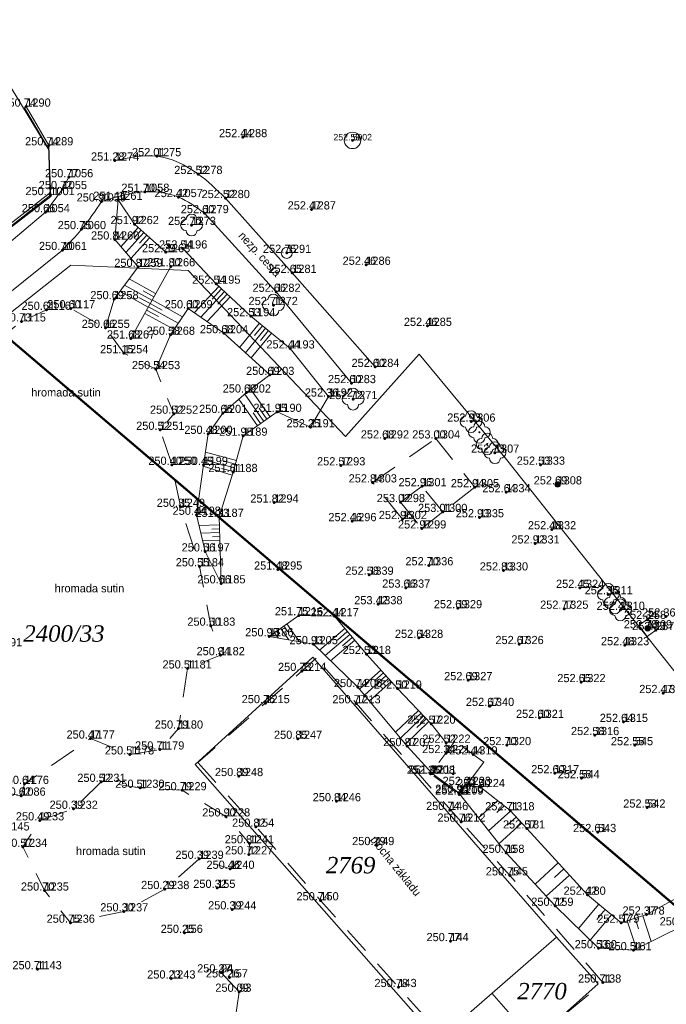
# Model space of a CAD drawing. Header units: metres. Extents: x -610187 to -609588, y -1142834 to -1142325.
# Tile 6 of 10: x -610045 to -609985, y -1142661 to -1142571. Entities that reach past the tile are written whole.
import ezdxf
from ezdxf.enums import TextEntityAlignment as Align

# ---------------------------------------------------------------- set-up
doc = ezdxf.new("R2010")
doc.units = ezdxf.units.M
doc.header["$MEASUREMENT"] = 0
doc.linetypes.add('DGN Style 2', pattern=[4.11183, 2.467098, -1.644732])
doc.layers.add('0_KATASTRÁLNÍ MAPA - PŘEKRESLENÁ_Pero_č.__22', color=7, linetype='Continuous', lineweight=40, true_color=0x730099)
doc.layers.add('0_KATASTRÁLNÍ MAPA - PŘEKRESLENÁ_Pero_č.__32', color=7, linetype='Continuous', lineweight=13, true_color=0x00a8e8)
for name, color, linetype, lineweight in [('0_NÁVRH_tenká_Pero_č.__12', 12, 'Continuous', 15), ('Vrstva 10', 7, 'Continuous', 0), ('Vrstva 11', 7, 'Continuous', 0), ('Vrstva 12', 7, 'Continuous', 0), ('Vrstva 13', 7, 'Continuous', 0), ('Vrstva 14', 7, 'Continuous', 0), ('Vrstva 15', 7, 'Continuous', 0), ('Vrstva 21', 7, 'Continuous', 0), ('Vrstva 22', 7, 'Continuous', 0), ('Vrstva 23', 7, 'Continuous', 0), ('Vrstva 25', 7, 'Continuous', 0), ('Vrstva 27', 7, 'Continuous', 0), ('Vrstva 39', 7, 'Continuous', 0), ('Vrstva 40', 7, 'Continuous', 0), ('Vrstva 41', 7, 'Continuous', 0), ('Vrstva 5', 7, 'Continuous', 0), ('Vrstva 7', 7, 'Continuous', 0), ('Vrstva 8', 7, 'Continuous', 0)]:
    doc.layers.add(name, color=color, linetype=linetype, lineweight=lineweight)
doc.styles.add('GENERATED_STYLE_2', font='ANTQUAI.TTF')
doc.styles.add('Style-CS_WORKING', font='CS_WORKING.shx')
doc.styles.add('Style-WORKING', font='WORKING.shx')
doc.styles.add('Styledgn003', font='dgn003.shx')
doc.linetypes.add('2.163 PLZ VP', pattern='A,2.5,[1,dgnlstyle-situace.shx,S=0.005556,R=0,X=0,Y=0],2.5', length=5)

# ---------------------------------------------------------------- blocks, each defined once
blk = doc.blocks.new('4.021')
at = {"layer": 'Vrstva 39', "color": 32, "linetype": 'Continuous', "lineweight": 0}
for radius in [0.09, 0.0398]:
    blk.add_circle((0, 0), radius, dxfattribs=at)
blk = doc.blocks.new('3.13A')
at = {"layer": 'Vrstva 22', "color": 2, "linetype": 'Continuous', "lineweight": 0}
blk.add_circle((0, 0), 0.05, dxfattribs=at)
at = {"layer": 'Vrstva 22', "color": 2, "linetype": 'Continuous', "lineweight": 0, "extrusion": (0, 0, -1)}
for centre, start, end in [((0, 0.5), 0, 180), ((0.5, 0), 270, 90), ((-0.5, 0), 90, 270), ((0, -0.5), 180, 0)]:
    blk.add_arc(centre, 0.5, start, end, dxfattribs=at)
blk = doc.blocks.new('6.20')
at = {"layer": 'Vrstva 27', "color": 172, "linetype": 'Continuous', "lineweight": 0}
blk.add_circle((0, 0), 0.5, dxfattribs=at)
blk = doc.blocks.new('3.13B')
at = {"layer": 'Vrstva 22', "color": 6, "linetype": 'Continuous', "lineweight": 0}
blk.add_circle((0, 0), 0.05, dxfattribs=at)
at = {"layer": 'Vrstva 22', "color": 6, "linetype": 'Continuous', "lineweight": 0, "extrusion": (0, 0, -1)}
for centre, start, end in [((0, 0.5), 0, 180), ((0.5, 0), 270, 90), ((-0.5, 0), 90, 270), ((0, -0.5), 180, 0)]:
    blk.add_arc(centre, 0.5, start, end, dxfattribs=at)
blk = doc.blocks.new('6.01C')
at = {"layer": 'Vrstva 25', "color": 212, "linetype": 'Continuous', "lineweight": 0}
for radius in [0.25, 0.2, 0.15, 0.1, 0.05]:
    blk.add_circle((0, 0), radius, dxfattribs=at)
blk = doc.blocks.new('1.013')
at = {"layer": 'Vrstva 21', "linetype": 'Continuous'}
h = blk.add_hatch(color=7, dxfattribs=at)
edge = h.paths.add_edge_path()
edge.add_arc((0, 0), 0.1, 0, 360)
at = {"layer": 'Vrstva 21', "color": 7, "linetype": 'Continuous', "lineweight": 0}
for radius in [0.75, 0.1]:
    blk.add_circle((0, 0), radius, dxfattribs=at)

msp = doc.modelspace()

# ---------------------------------------------------------------- linework, layer by layer
at = {"layer": '0_KATASTRÁLNÍ MAPA - PŘEKRESLENÁ_Pero_č.__32', "linetype": 'Continuous', "flags": 128}
for points in [[(-610066.393, -1142571.018), (-610098.498, -1142591.445), (-610090.495, -1142596.213), (-610071.847, -1142607.129), (-610067.549, -1142607.129), (-610041.741, -1142587.189), (-610041.919, -1142582.93), (-610049.173, -1142571.018)], [(-610105.742, -1142622.961), (-610100.594, -1142619.243), (-610098.729, -1142617.904), (-610087.911, -1142609.915), (-610084.911, -1142607.731), (-610069.134, -1142616.541), (-610039.904, -1142593.457), (-610029.164, -1142593.947), (-610014.796, -1142609.132), (-610008.058, -1142601.597), (-610000.065, -1142611.228), (-609969.126, -1142650.248), (-609971.363, -1142652.353), (-609967.923, -1142657.116), (-609968.506, -1142681.404), (-609968.379, -1142685.538), (-609968.796, -1142694.359), (-609970.012, -1142704.805), (-609978.402, -1142712.971), (-610003.933, -1142738.047), (-610007.406, -1142741.513)], [(-609995.509, -1142654.902), (-609991.694, -1142659.185), (-609997.581, -1142664.427), (-610001.405, -1142660.033)]]:
    msp.add_lwpolyline(points, dxfattribs=at)
msp.add_lwpolyline([(-610028.525, -1142639.126), (-610017.776, -1142629.319), (-609995.509, -1142654.902), (-610006.319, -1142664.311)], close=True, dxfattribs=at)
at = {"layer": '0_NÁVRH_tenká_Pero_č.__12', "linetype": 'Continuous', "flags": 128}
for points in [[(-610045.633, -1142600.049), (-609972.906, -1142661.945), (-609972.713, -1142661.717), (-609965.097, -1142668.199), (-610008.197, -1142718.841), (-610088.538, -1142650.462)], [(-610045.621, -1142600.19), (-609965.661, -1142668.244), (-610008.437, -1142718.505), (-610088.397, -1142650.451)]]:
    msp.add_lwpolyline(points, close=True, dxfattribs=at)
at = {"layer": 'Vrstva 10', "color": 254, "linetype": 'Continuous', "lineweight": 0, "flags": 128}
for points in [[(-609987.15, -1142625.81), (-609987.956, -1142626.402)], [(-609987.956, -1142626.402), (-609987.206, -1142627.422)], [(-609987.15, -1142625.81), (-609986.4, -1142626.83)], [(-609986.4, -1142626.83), (-609987.206, -1142627.422)]]:
    msp.add_lwpolyline(points, dxfattribs=at)
at = {"layer": 'Vrstva 11', "color": 254, "linetype": 'Continuous', "lineweight": 0}
for p, q in [((-610025.77, -1142587.33), (-610019.66, -1142594.17)), ((-610051.43, -1142596.38), (-610042.23, -1142588.62)), ((-610021.13, -1142595.9), (-610027.7, -1142588.71)), ((-610019.66, -1142594.17), (-610012.09, -1142602.77)), ((-610014.24, -1142604.25), (-610021.13, -1142595.9))]:
    msp.add_line(p, q, dxfattribs=at)
at = {"layer": 'Vrstva 11', "color": 254, "linetype": 'Continuous', "lineweight": 0, "flags": 128}
for points in [[(-610042.23, -1142588.62), (-610040.66, -1142586.51), (-610040.09, -1142585.43)], [(-610049.54, -1142599.19), (-610040.67, -1142592.08)]]:
    msp.add_lwpolyline(points, dxfattribs=at)
at = {"layer": 'Vrstva 11', "color": 254, "linetype": 'Continuous', "lineweight": 0}
for points, knots in [([(-610035.88, -1142583.9), (-610034.59, -1142583.623), (-610031.927, -1142583.052), (-610028.337, -1142584.842), (-610026.564, -1142586.561), (-610025.77, -1142587.33)], [0, 0, 0, 0, 0.341715, 0.705249, 1, 1, 1, 1]), ([(-610037.1, -1142587.64), (-610035.796, -1142587.235), (-610033.499, -1142586.522), (-610030.055, -1142586.974), (-610028.457, -1142588.152), (-610027.7, -1142588.71)], [0, 0, 0, 0, 0.408571, 0.719786, 1, 1, 1, 1]), ([(-610040.67, -1142592.08), (-610040.069, -1142591.458), (-610038.744, -1142590.087), (-610037.681, -1142588.504), (-610037.1, -1142587.64)], [0, 0, 0, 0, 0.453905, 1, 1, 1, 1])]:
    msp.add_open_spline(points, degree=3, knots=knots, dxfattribs=at)
at = {"layer": 'Vrstva 11', "color": 2, "linetype": 'Continuous', "lineweight": 53}
for p in [(-610043.98, -1142578.97), (-610024.18, -1142581.76), (-610041.91, -1142582.51), (-610035.88, -1142583.9), (-610032.04, -1142583.5), (-610040.09, -1142585.43), (-610028.27, -1142585.13), (-610040.66, -1142586.51), (-610033.13, -1142586.76), (-610041.78, -1142587.06), (-610037.1, -1142587.64), (-610035.58, -1142587.49), (-610030.07, -1142587.24), (-610025.77, -1142587.33), (-610017.9, -1142588.37), (-610042.23, -1142588.62), (-610027.7, -1142588.71), (-610038.92, -1142590.17), (-610034.09, -1142589.71), (-610028.87, -1142589.79), (-610035.88, -1142591.12), (-610040.67, -1142592.08), (-610029.66, -1142591.94), (-610031.22, -1142592.28), (-610020.16, -1142592.34), (-610033.75, -1142593.62), (-610030.77, -1142593.57), (-610012.89, -1142593.43), (-610019.66, -1142594.17), (-610026.63, -1142595.16), (-610035.94, -1142596.57), (-610021.13, -1142595.9), (-610042.14, -1142597.55), (-610039.91, -1142597.41), (-610029.17, -1142597.41), (-610021.38, -1142597.11), (-610023.44, -1142598.13), (-610044.42, -1142598.61), (-610036.75, -1142599.2), (-610007.29, -1142599.02), (-610034.43, -1142600.17), (-610030.79, -1142599.83), (-610025.92, -1142599.69), (-610019.84, -1142601.08), (-610035.05, -1142601.52), (-610032.14, -1142602.97), (-610012.09, -1142602.77), (-610021.7, -1142603.5), (-610014.24, -1142604.25), (-610023.84, -1142605.11), (-610016.35, -1142605.48), (-610014.1, -1142605.71), (-610030.49, -1142607.05), (-610026.01, -1142606.98), (-610021.03, -1142606.88), (-610018, -1142608.29), (-610003.31, -1142607.77), (-610031.75, -1142608.52), (-610027.35, -1142608.89), (-610024.16, -1142609.06), (-610011.21, -1142609.31), (-610006.54, -1142609.31), (-610001.13, -1142610.61), (-610030.67, -1142611.72), (-610027.78, -1142611.73), (-610015.21, -1142611.77), (-609996.95, -1142611.71), (-610025.06, -1142612.38), (-610012.32, -1142613.33), (-610007.78, -1142613.68), (-610002.98, -1142613.77), (-609995.4, -1142613.51), (-610000.1, -1142614.23), (-610029.87, -1142615.56), (-610021.31, -1142615.17), (-610009.75, -1142615.13), (-610028.42, -1142616.29), (-610026.33, -1142616.48), (-610005.88, -1142616.03), (-610014.19, -1142616.87), (-610009.58, -1142616.68), (-610002.53, -1142616.52), (-610007.81, -1142617.54), (-609995.93, -1142617.62), (-609997.44, -1142618.91), (-610027.61, -1142619.64), (-610028.13, -1142621), (-610007.16, -1142620.91), (-610020.97, -1142621.3), (-610012.62, -1142621.77), (-610000.33, -1142621.38), (-610026.17, -1142622.56), (-610009.27, -1142622.95), (-609993.36, -1142622.97), (-609990.76, -1142623.56), (-610011.81, -1142624.47), (-610019.07, -1142625.48), (-610004.53, -1142624.83), (-609994.81, -1142624.88), (-609989.65, -1142624.98), (-610015.81, -1142625.57), (-609987.15, -1142625.81), (-609985.51, -1142625.59), (-610027.1, -1142626.43), (-609987.16, -1142626.67), (-609986.4, -1142626.83), (-610021.78, -1142627.4), (-610017.72, -1142628.12), (-610008.09, -1142627.54), (-609998.9, -1142628.11), (-610012.87, -1142629.02), (-609989.25, -1142628.21), (-610026.23, -1142629.13), (-610029.25, -1142630.34), (-610018.78, -1142630.57), (-610003.59, -1142631.41), (-609993.24, -1142631.59), (-610013.67, -1142632.04), (-610010.04, -1142632.18), (-609985.75, -1142632.59), (-610022.12, -1142633.51), (-610013.81, -1142633.53), (-610001.6, -1142633.77), (-610006.96, -1142635.39), (-609997.05, -1142634.86), (-609989.36, -1142635.23), (-610030.05, -1142635.84), (-610038.12, -1142636.75), (-610019.15, -1142636.77), (-610005.59, -1142637.13), (-609991.99, -1142636.43), (-610031.76, -1142637.75), (-610009.16, -1142637.44), (-610005.6, -1142638.08), (-610000.05, -1142637.35), (-609988.34, -1142637.36), (-610034.52, -1142638.2), (-610003.12, -1142638.2), (-610037.13, -1142640.71), (-610024.55, -1142640.18), (-610007.01, -1142639.97), (-610006.88, -1142639.95), (-609995.66, -1142639.92), (-609993.22, -1142640.38), (-610044.14, -1142640.9), (-610033.57, -1142641.25), (-610029.72, -1142641.48), (-610003.73, -1142640.99), (-610002.44, -1142641.19), (-610044.44, -1142641.97), (-610015.61, -1142642.48), (-610004.43, -1142641.72), (-610004.4, -1142641.87), (-610039.67, -1142643.17), (-610005.24, -1142643.28), (-609999.74, -1142643.31), (-609987.21, -1142643.06), (-610042.75, -1142644.23), (-610025.74, -1142643.87), (-610004.22, -1142644.35), (-610022.98, -1142644.81), (-609998.21, -1142644.97), (-609991.71, -1142645.3), (-610044.29, -1142646.65), (-610023.56, -1142646.33), (-610012, -1142646.49), (-610028.16, -1142647.75), (-610023.63, -1142647.34), (-610000.1, -1142647.2), (-610025.34, -1142648.66), (-609999.78, -1142649.26), (-610042.32, -1142650.65), (-610031.3, -1142650.51), (-610026.53, -1142650.4), (-610017.09, -1142651.54), (-609992.67, -1142651.03), (-610025.17, -1142652.37), (-609995.62, -1142652.04), (-610035.06, -1142652.55), (-609987.28, -1142652.84), (-610039.94, -1142653.59), (-609989.59, -1142653.59), (-610029.51, -1142654.52), (-610005.2, -1142655.27), (-609991.65, -1142655.92), (-609988.47, -1142656.1), (-610042.97, -1142657.84), (-610030.74, -1142658.69), (-610026.17, -1142658.13), (-610025.39, -1142658.59), (-610009.96, -1142659.47), (-609991.25, -1142659.06), (-610024.51, -1142659.9)]:
    msp.add_point(p, dxfattribs=at)
at = {"layer": 'Vrstva 14', "color": 6, "linetype": 'Continuous', "lineweight": 0}
msp.add_line((-610030.77, -1142593.57), (-610034.43, -1142600.17), dxfattribs=at)
at = {"layer": 'Vrstva 14', "color": 30, "linetype": 'Continuous', "lineweight": 0, "flags": 128}
for points in [[(-610036.75, -1142599.2), (-610035.94, -1142596.57), (-610033.75, -1142593.62), (-610035.88, -1142591.12), (-610035.58, -1142587.49)], [(-610026.17, -1142622.56), (-610027.61, -1142619.64), (-610028.42, -1142616.29), (-610027.78, -1142611.73), (-610027.35, -1142608.89), (-610026.01, -1142606.98), (-610023.84, -1142605.11), (-610021.7, -1142603.5), (-610025.92, -1142599.69), (-610029.17, -1142597.41), (-610030.79, -1142599.83), (-610032.14, -1142602.97)], [(-610021.78, -1142627.4), (-610017.72, -1142628.12), (-610013.67, -1142632.04), (-610009.16, -1142637.44), (-610006.88, -1142639.95)], [(-609969.23, -1142652.79), (-609971.54, -1142650.2), (-609974.8, -1142648.5), (-609978.03, -1142648.41), (-609980.38, -1142651.25), (-609983.88, -1142653.83), (-609988.47, -1142656.1), (-609991.65, -1142655.92), (-609995.62, -1142652.04), (-610000.1, -1142647.2), (-610004.38, -1142641.8)], [(-610026.17, -1142658.13), (-610024.51, -1142659.9), (-610024.93, -1142662.82), (-610025.43, -1142663.83), (-610024.14, -1142668.73), (-610019.09, -1142673.05), (-610015.96, -1142676.43), (-610015.85, -1142684.56), (-610014.9, -1142690.31)]]:
    msp.add_lwpolyline(points, dxfattribs=at)
at = {"layer": 'Vrstva 14', "color": 6, "linetype": 'Continuous', "lineweight": 0, "flags": 128}
for points in [[(-610026.17, -1142622.56), (-610026.33, -1142616.48), (-610025.06, -1142612.38), (-610024.16, -1142609.06), (-610021.03, -1142606.88), (-610018, -1142608.29), (-610016.35, -1142605.48), (-610019.84, -1142601.08), (-610023.44, -1142598.13), (-610026.63, -1142595.16), (-610029.66, -1142591.94), (-610031.22, -1142592.28), (-610034.09, -1142589.71), (-610035.58, -1142587.49)], [(-610021.78, -1142627.4), (-610019.07, -1142625.48), (-610015.81, -1142625.57), (-610012.87, -1142629.02), (-610010.04, -1142632.18), (-610006.96, -1142635.39), (-610005.59, -1142637.13), (-610005.6, -1142638.08)], [(-610003.73, -1142640.99), (-610002.44, -1142641.19), (-609999.74, -1142643.31)], [(-609968.06, -1142650.85), (-609971.02, -1142647.49), (-609974.49, -1142645.44), (-609977.12, -1142645.82), (-609980.07, -1142648.3), (-609982.9, -1142650.47), (-609987.28, -1142652.84), (-609989.59, -1142653.59), (-609992.67, -1142651.03), (-609998.21, -1142644.97), (-609999.74, -1142643.31)]]:
    msp.add_lwpolyline(points, dxfattribs=at)
at = {"layer": 'Vrstva 15', "color": 4, "linetype": 'Continuous', "lineweight": 0}
for p, q in [((-610033.75, -1142590.015), (-610035.324, -1142591.773)), ((-610033.489, -1142590.248), (-610034.131, -1142590.965)), ((-610033.228, -1142590.482), (-610034.866, -1142592.31)), ((-610032.707, -1142590.949), (-610034.408, -1142592.848)), ((-610032.968, -1142590.715), (-610033.635, -1142591.461)), ((-610032.153, -1142596.063), (-610034.569, -1142594.723)), ((-610032.492, -1142596.675), (-610034.99, -1142595.29)), ((-610026.372, -1142595.4), (-610028.61, -1142597.803)), ((-610026.116, -1142595.638), (-610026.998, -1142596.585)), ((-610032.832, -1142597.288), (-610035.411, -1142595.857)), ((-610032.662, -1142596.982), (-610033.677, -1142596.418)), ((-610032.322, -1142596.369), (-610033.305, -1142595.824)), ((-610032.477, -1142596.647), (-610029.693, -1142598.191)), ((-610025.86, -1142595.877), (-610028.031, -1142598.209)), ((-610025.348, -1142596.354), (-610027.453, -1142598.615)), ((-610025.604, -1142596.115), (-610026.459, -1142597.034)), ((-610032.986, -1142597.566), (-610031.903, -1142598.166)), ((-610032.816, -1142597.26), (-610030.084, -1142598.775)), ((-610032.646, -1142596.954), (-610031.543, -1142597.565)), ((-610033.156, -1142597.872), (-610030.474, -1142599.359)), ((-610022.649, -1142598.778), (-610024.47, -1142601)), ((-610022.108, -1142599.222), (-610023.949, -1142601.469)), ((-610022.378, -1142599), (-610023.111, -1142599.894)), ((-610021.566, -1142599.665), (-610023.429, -1142601.939)), ((-610021.837, -1142599.444), (-610022.578, -1142600.348)), ((-610022.267, -1142607.742), (-610024.002, -1142605.25)), ((-610021.693, -1142607.341), (-610023.451, -1142604.817)), ((-610022.841, -1142608.142), (-610024.535, -1142605.709)), ((-610021.98, -1142607.542), (-610022.68, -1142606.536)), ((-610022.554, -1142607.942), (-610023.24, -1142606.957)), ((-610024.773, -1142611.321), (-610027.602, -1142610.554)), ((-610025.149, -1142612.669), (-610027.797, -1142611.849)), ((-610024.956, -1142611.996), (-610027.707, -1142611.25)), ((-610024.864, -1142611.658), (-610025.98, -1142611.356)), ((-610025.048, -1142612.334), (-610026.133, -1142612.04)), ((-610026.311, -1142617.22), (-610028.183, -1142617.269)), ((-610026.292, -1142617.92), (-610028.015, -1142617.965)), ((-610026.301, -1142617.57), (-610027.02, -1142617.589)), ((-610026.283, -1142618.269), (-610026.942, -1142618.287)), ((-610026.274, -1142618.619), (-610027.847, -1142618.661)), ((-610020.158, -1142626.251), (-610018.994, -1142627.894)), ((-610021.3, -1142627.06), (-610020.956, -1142627.546)), ((-610021.015, -1142626.858), (-610020.795, -1142627.168)), ((-610020.729, -1142626.655), (-610019.975, -1142627.72)), ((-610020.443, -1142626.453), (-610020.06, -1142626.995)), ((-610014.852, -1142626.695), (-610017.16, -1142628.662)), ((-610014.398, -1142627.227), (-610016.655, -1142629.151)), ((-610014.625, -1142626.961), (-610015.538, -1142627.739)), ((-610013.944, -1142627.76), (-610016.15, -1142629.64)), ((-610014.171, -1142627.494), (-610015.063, -1142628.254)), ((-610011.556, -1142630.487), (-610013.507, -1142632.235)), ((-610011.322, -1142630.748), (-610012.107, -1142631.45)), ((-610011.089, -1142631.009), (-610013.058, -1142632.772)), ((-610010.622, -1142631.53), (-610012.609, -1142633.31)), ((-610010.855, -1142631.27), (-610011.647, -1142631.978)), ((-610008.129, -1142634.171), (-610010.217, -1142636.174)), ((-610007.887, -1142634.424), (-610008.729, -1142635.232)), ((-610007.645, -1142634.676), (-610009.767, -1142636.713)), ((-610007.16, -1142635.182), (-610009.317, -1142637.252)), ((-610007.402, -1142634.929), (-610008.258, -1142635.75)), ((-610000.876, -1142642.418), (-610002.635, -1142644.002)), ((-609999.687, -1142643.367), (-610001.701, -1142645.18)), ((-610000.277, -1142642.888), (-610000.969, -1142643.512)), ((-609999.167, -1142643.907), (-609999.994, -1142644.652)), ((-609998.665, -1142644.465), (-610000.768, -1142646.357)), ((-609995.332, -1142648.119), (-609997.454, -1142650.059)), ((-609994.825, -1142648.672), (-609995.673, -1142649.447)), ((-609994.319, -1142649.226), (-609996.435, -1142651.16)), ((-609991.635, -1142651.891), (-609993.489, -1142654.122)), ((-609991.058, -1142652.37), (-609991.815, -1142653.281)), ((-609990.481, -1142652.849), (-609992.413, -1142655.174)), ((-609989.024, -1142653.406), (-609988.193, -1142655.963)), ((-609988.31, -1142653.175), (-609987.992, -1142654.156)), ((-609987.597, -1142652.943), (-609986.835, -1142655.291))]:
    msp.add_line(p, q, dxfattribs=at)
at = {"layer": 'Vrstva 23', "color": 132, "linetype": 'DGN Style 2', "lineweight": 0, "flags": 128}
for points in [[(-610050.95, -1142600.34), (-610047.07, -1142600.7), (-610044.42, -1142598.61), (-610042.14, -1142597.55), (-610039.91, -1142597.41), (-610036.75, -1142599.2), (-610035.05, -1142601.52), (-610032.14, -1142602.97), (-610030.49, -1142607.05), (-610031.75, -1142608.52), (-610030.67, -1142611.72), (-610029.87, -1142615.56), (-610028.13, -1142621)], [(-610044.44, -1142641.97), (-610048.47, -1142641.17), (-610049.35, -1142636.36), (-610049.5, -1142635.6), (-610048.38, -1142633.47), (-610046.95, -1142631.44), (-610046.59, -1142628.31), (-610047.91, -1142624.67), (-610048.47, -1142623.88), (-610050.42, -1142621.17), (-610053.92, -1142621.71), (-610056.71, -1142620.57), (-610054.95, -1142618.12), (-610054.4, -1142614.5), (-610057.38, -1142611.99), (-610063.97, -1142614.26), (-610068.35, -1142616.63), (-610073.19, -1142617.76), (-610077.96, -1142615.05), (-610082.69, -1142610.73), (-610087.4, -1142607.82), (-610092.49, -1142605.87), (-610096.05, -1142606.08), (-610103.26, -1142609.81), (-610104.39, -1142608.01), (-610103.29, -1142606.32), (-610097.16, -1142602.96), (-610092.94, -1142602.77), (-610091.71, -1142602.55)], [(-610044.44, -1142641.97), (-610044.14, -1142640.9), (-610038.12, -1142636.75), (-610034.52, -1142638.2), (-610031.76, -1142637.75), (-610030.05, -1142635.84), (-610029.25, -1142630.34), (-610026.23, -1142629.13), (-610027.1, -1142626.43), (-610028.13, -1142621)]]:
    msp.add_lwpolyline(points, dxfattribs=at)
msp.add_lwpolyline([(-610023.63, -1142647.34), (-610023.56, -1142646.33), (-610025.74, -1142643.87), (-610029.72, -1142641.48), (-610033.57, -1142641.25), (-610037.13, -1142640.71), (-610039.67, -1142643.17), (-610042.75, -1142644.23), (-610044.29, -1142646.65), (-610042.32, -1142650.65), (-610039.94, -1142653.59), (-610035.06, -1142652.55), (-610031.3, -1142650.51), (-610028.16, -1142647.75), (-610025.34, -1142648.66), (-610023.63, -1142647.34)], close=True, dxfattribs=at)
at = {"layer": 'Vrstva 5', "color": 7, "linetype": 'DGN Style 2', "lineweight": 13}
for p, q in [((-610012.32, -1142613.33), (-610006.54, -1142609.31)), ((-610006.54, -1142609.31), (-610002.98, -1142613.77)), ((-610009.58, -1142616.68), (-610012.32, -1142613.33)), ((-610007.78, -1142613.68), (-610009.75, -1142615.13)), ((-610005.88, -1142616.03), (-610007.78, -1142613.68)), ((-610002.98, -1142613.77), (-610005.88, -1142616.03)), ((-610009.75, -1142615.13), (-610007.81, -1142617.54)), ((-610008.926, -1142616.154), (-610009.58, -1142616.68)), ((-610007.81, -1142617.54), (-610005.88, -1142616.03))]:
    msp.add_line(p, q, dxfattribs=at)
at = {"layer": 'Vrstva 5', "color": 32, "linetype": 'Continuous', "lineweight": 13}
for p, q in [((-610006.385, -1142639.265), (-610006.88, -1142639.95)), ((-610006.88, -1142639.95), (-610004.43, -1142641.72)), ((-610003.839, -1142640.902), (-610004.43, -1142641.72))]:
    msp.add_line(p, q, dxfattribs=at)
at = {"layer": 'Vrstva 5', "color": 7, "linetype": 'DGN Style 2', "lineweight": 13, "flags": 128}
for points in [[(-610017.462, -1142629.41), (-610028.291, -1142638.942)], [(-610004.22, -1142644.35), (-610017.462, -1142629.41)], [(-610028.291, -1142638.942), (-610022.98, -1142644.81), (-610017.09, -1142651.54), (-610009.96, -1142659.47), (-610002.1, -1142668.26), (-609996.34, -1142663.3), (-609991.25, -1142659.06), (-609999.78, -1142649.26), (-610004.22, -1142644.35)]]:
    msp.add_lwpolyline(points, dxfattribs=at)
at = {"layer": 'Vrstva 5', "color": 32, "linetype": 'DGN Style 2', "lineweight": 13, "flags": 128}
for points in [[(-610002.146, -1142638.909), (-610004.4, -1142641.87), (-610007.01, -1142639.97), (-610004.785, -1142636.988)], [(-610002.146, -1142638.909), (-610004.785, -1142636.988)]]:
    msp.add_lwpolyline(points, dxfattribs=at)
at = {"layer": 'Vrstva 5', "color": 7, "linetype": 'Continuous', "lineweight": 30}
msp.add_circle((-610001.6, -1142633.77), 0.11, dxfattribs=at)
at = {"layer": 'Vrstva 7', "color": 5, "linetype": 'Continuous', "lineweight": 0}
for p, q in [((-610044.153, -1142579.071), (-610043.98, -1142578.97)), ((-610041.91, -1142582.51), (-610043.98, -1142578.97)), ((-610041.91, -1142582.51), (-610042.083, -1142582.611)), ((-610041.78, -1142587.06), (-610041.903, -1142586.902))]:
    msp.add_line(p, q, dxfattribs=at)
at = {"layer": 'Vrstva 7', "color": 62, "linetype": '2.163 PLZ VP', "lineweight": 0}
msp.add_line((-610044.153, -1142579.071), (-610042.083, -1142582.611), dxfattribs=at)
at = {"layer": 'Vrstva 7', "color": 5, "linetype": 'Continuous', "lineweight": 0, "flags": 128}
msp.add_lwpolyline([(-610088.66, -1142597.16), (-610071.76, -1142607.01), (-610067.55, -1142607.14), (-610053.45, -1142596.16), (-610041.78, -1142587.06)], dxfattribs=at)
at = {"layer": 'Vrstva 7', "color": 62, "linetype": '2.163 PLZ VP', "lineweight": 0, "flags": 128}
msp.add_lwpolyline([(-610041.903, -1142586.902), (-610053.573, -1142596.002), (-610067.616, -1142606.938), (-610071.703, -1142606.812), (-610088.559, -1142596.987)], dxfattribs=at)
at = {"layer": 'Vrstva 8', "color": 14, "linetype": 'Continuous', "lineweight": 30}
msp.add_line((-610041.78, -1142587.06), (-610041.91, -1142582.51), dxfattribs=at)

# ---------------------------------------------------------------- block references
at = {"color": 7, "linetype": 'Continuous', "lineweight": 0}
msp.add_blockref('1.013', (-610014.15, -1142582.06), dxfattribs=at)
at = {"layer": 'Vrstva 22', "color": 2, "linetype": 'Continuous', "lineweight": 0}
for p in [(-610028.87, -1142589.79), (-610021.38, -1142597.11), (-610014.1, -1142605.71)]:
    msp.add_blockref('3.13A', p, dxfattribs=at)
at = {"layer": 'Vrstva 22', "color": 6, "linetype": 'Continuous', "lineweight": 0}
for p in [(-610003.31, -1142607.77), (-610002.553, -1142608.741), (-610001.83, -1142609.81), (-610001.13, -1142610.61), (-609990.76, -1142623.56), (-609990.14, -1142624.34), (-609989.65, -1142624.98)]:
    msp.add_blockref('3.13B', p, dxfattribs=at)
at = {"layer": 'Vrstva 25', "color": 212, "linetype": 'Continuous', "lineweight": 0}
for p in [(-609995.4, -1142613.51), (-609987.16, -1142626.67)]:
    msp.add_blockref('6.01C', p, dxfattribs=at)
at = {"layer": 'Vrstva 27', "color": 172, "linetype": 'Continuous', "lineweight": 0}
msp.add_blockref('6.20', (-610020.16, -1142592.34), dxfattribs=at)
at = {"layer": 'Vrstva 39', "color": 32, "linetype": 'Continuous', "lineweight": 0}
msp.add_blockref('4.021', (-610004.94, -1142639.98), dxfattribs=at)

# ---------------------------------------------------------------- texts
at = {"layer": '0_KATASTRÁLNÍ MAPA - PŘEKRESLENÁ_Pero_č.__22', "linetype": 'Continuous', "char_height": 1.5, "attachment_point": 1, "style": 'GENERATED_STYLE_2'}
for s, insert in [('\\A1;{\\fBook Antiqua|b0|i1|c238|p18;2400/33}', (-610044.252, -1142626.393)), ('\\A1;{\\fBook Antiqua|b0|i1|c238|p18;2769}', (-610016.589, -1142647.573)), ('\\A1;{\\fBook Antiqua|b0|i1|c238|p18;2770}', (-609999.091, -1142659.093))]:
    msp.add_mtext(s, dxfattribs=dict(at, insert=insert))
at = {"layer": 'Vrstva 12', "color": 4, "linetype": 'Continuous', "lineweight": 0, "true_color": 0x00f0f0, "style": 'Styledgn003'}
for s, p in [('250.74 ', (-610044.49, -1142578.97)), ('252.44 ', (-610024.69, -1142581.76)), ('250.74 ', (-610042.42, -1142582.51)), ('251.28 ', (-610036.39, -1142583.9)), ('252.01 ', (-610032.644, -1142583.5)), ('250.77 ', (-610040.6, -1142585.43)), ('252.52 ', (-610028.78, -1142585.13)), ('250.72 ', (-610041.17, -1142586.51)), ('250.71 ', (-610042.384, -1142587.06)), ('251.11 ', (-610036.184, -1142587.49)), ('251.70 ', (-610033.61, -1142586.76)), ('252.42 ', (-610030.58, -1142587.24)), ('252.52 ', (-610026.28, -1142587.33)), ('250.91 ', (-610037.704, -1142587.64)), ('252.47 ', (-610018.41, -1142588.37)), ('250.66 ', (-610042.723, -1142588.62)), ('252.60 ', (-610028.18, -1142588.71)), ('250.75 ', (-610039.429, -1142590.17)), ('251.92 ', (-610034.6, -1142589.71)), ('252.70 ', (-610029.35, -1142589.79)), ('250.84 ', (-610036.39, -1142591.12)), ('252.54 ', (-610030.17, -1142591.94)), ('250.70 ', (-610041.15, -1142592.08)), ('252.29 ', (-610031.73, -1142592.28)), ('252.75 ', (-610020.669, -1142592.34)), ('250.87 ', (-610034.26, -1142593.62)), ('251.80 ', (-610031.25, -1142593.57)), ('252.46 ', (-610013.383, -1142593.43)), ('252.65 ', (-610020.169, -1142594.17)), ('252.54 ', (-610027.14, -1142595.16)), ('252.66 ', (-610021.623, -1142595.9)), ('250.60 ', (-610040.39, -1142597.41)), ('250.69 ', (-610036.45, -1142596.57)), ('250.60 ', (-610029.65, -1142597.41)), ('252.71 ', (-610021.984, -1142597.11)), ('250.61 ', (-610042.744, -1142597.55)), ('252.53 ', (-610023.95, -1142598.13)), ('250.73 ', (-610044.93, -1142598.61)), ('250.66 ', (-610037.243, -1142599.2)), ('252.46 ', (-610007.783, -1142599.02)), ('250.58 ', (-610031.3, -1142599.83)), ('250.68 ', (-610026.43, -1142599.69)), ('251.68 ', (-610034.94, -1142600.17)), ('251.15 ', (-610035.559, -1142601.52)), ('252.44 ', (-610020.35, -1142601.08)), ('252.60 ', (-610012.57, -1142602.77)), ('250.54 ', (-610032.65, -1142602.97)), ('250.69 ', (-610022.21, -1142603.5)), ('252.60 ', (-610014.72, -1142604.25)), ('250.69 ', (-610024.35, -1142605.11)), ('252.36 ', (-610016.843, -1142605.48)), ('252.72 ', (-610014.61, -1142605.71)), ('250.52 ', (-610031, -1142607.05)), ('250.66 ', (-610026.503, -1142606.98)), ('251.95 ', (-610021.539, -1142606.88)), ('252.93 ', (-610003.82, -1142607.77)), ('250.52 ', (-610032.26, -1142608.52)), ('250.48 ', (-610027.86, -1142608.89)), ('251.95 ', (-610024.669, -1142609.06)), ('252.25 ', (-610018.509, -1142608.29)), ('252.68 ', (-610011.72, -1142609.31)), ('253.00 ', (-610007.02, -1142609.31)), ('252.73 ', (-610001.64, -1142610.61)), ('250.40 ', (-610031.15, -1142611.72)), ('250.45 ', (-610028.289, -1142611.73)), ('252.57 ', (-610015.72, -1142611.77)), ('252.53 ', (-609997.46, -1142611.71)), ('251.61 ', (-610025.664, -1142612.38)), ('252.84 ', (-610012.83, -1142613.33)), ('252.69 ', (-609995.91, -1142613.51)), ('252.96 ', (-610008.273, -1142613.68)), ('252.94 ', (-610003.49, -1142613.77)), ('252.64 ', (-610000.61, -1142614.23)), ('251.82 ', (-610021.82, -1142615.17)), ('253.02 ', (-610010.26, -1142615.13)), ('250.35 ', (-610030.379, -1142615.56)), ('250.44 ', (-610028.93, -1142616.29)), ('253.01 ', (-610006.484, -1142616.03)), ('251.33 ', (-610026.84, -1142616.48)), ('252.46 ', (-610014.683, -1142616.87)), ('252.96 ', (-610010.073, -1142616.68)), ('252.93 ', (-610003.04, -1142616.52)), ('252.97 ', (-610008.32, -1142617.54)), ('252.48 ', (-609996.44, -1142617.62)), ('252.92 ', (-609997.95, -1142618.91)), ('250.56 ', (-610028.103, -1142619.64)), ('250.55 ', (-610028.639, -1142621)), ('251.48 ', (-610021.48, -1142621.3)), ('252.70 ', (-610007.64, -1142620.91)), ('252.83 ', (-610000.84, -1142621.38)), ('250.66 ', (-610026.663, -1142622.56)), ('252.58 ', (-610013.13, -1142621.77)), ('253.66 ', (-610009.763, -1142622.95)), ('252.45 ', (-609993.869, -1142622.97)), ('252.36 ', (-609991.253, -1142623.56)), ('253.42 ', (-610012.32, -1142624.47)), ('252.69 ', (-610005.04, -1142624.83)), ('252.77 ', (-609995.32, -1142624.88)), ('252.43 ', (-609990.16, -1142624.98)), ('251.75 ', (-610019.579, -1142625.48)), ('252.44 ', (-610016.32, -1142625.57)), ('252.34 ', (-609987.66, -1142625.81)), ('252.36 ', (-609986.003, -1142625.59)), ('250.50 ', (-610027.58, -1142626.43)), ('252.78 ', (-609987.67, -1142626.67)), ('252.33 ', (-609986.91, -1142626.83)), ('250.95 ', (-610022.289, -1142627.4)), ('252.64 ', (-610008.6, -1142627.54)), ('250.93 ', (-610018.23, -1142628.12)), ('252.67 ', (-609999.41, -1142628.11)), ('252.48 ', (-609989.76, -1142628.21)), ('250.34 ', (-610026.74, -1142629.13)), ('252.53 ', (-610013.38, -1142629.02)), ('250.51 ', (-610029.854, -1142630.34)), ('250.73 ', (-610019.29, -1142630.57)), ('252.69 ', (-610004.1, -1142631.41)), ('252.65 ', (-609993.749, -1142631.59)), ('250.74 ', (-610014.18, -1142632.04)), ('252.50 ', (-610010.52, -1142632.18)), ('252.47 ', (-609986.26, -1142632.59)), ('250.76 ', (-610022.613, -1142633.51)), ('250.77 ', (-610014.32, -1142633.53)), ('252.67 ', (-610002.11, -1142633.77)), ('252.60 ', (-609997.53, -1142634.86)), ('252.64 ', (-609989.87, -1142635.23)), ('250.79 ', (-610030.56, -1142635.84)), ('252.57 ', (-610007.47, -1142635.39)), ('250.47 ', (-610038.63, -1142636.75)), ('250.85 ', (-610019.659, -1142636.77)), ('252.58 ', (-609992.5, -1142636.43)), ('250.71 ', (-610032.364, -1142637.75)), ('250.87 ', (-610009.67, -1142637.44)), ('252.52 ', (-610006.1, -1142637.13)), ('252.70 ', (-610000.53, -1142637.35)), ('252.55 ', (-609988.849, -1142637.36)), ('250.51 ', (-610035.124, -1142638.2)), ('252.34 ', (-610006.11, -1142638.08)), ('252.44 ', (-610003.63, -1142638.2)), ('250.89 ', (-610025.06, -1142640.18)), ('252.35 ', (-610007.519, -1142639.97)), ('251.00 ', (-610007.36, -1142639.95)), ('252.60 ', (-609996.14, -1142639.92)), ('252.56 ', (-609993.713, -1142640.38)), ('250.64 ', (-610044.65, -1142640.9)), ('250.52 ', (-610037.64, -1142640.71)), ('250.51 ', (-610034.174, -1142641.25)), ('250.79 ', (-610030.23, -1142641.48)), ('252.33 ', (-610004.24, -1142640.99)), ('252.50 ', (-610002.92, -1142641.19)), ('250.62 ', (-610044.95, -1142641.97)), ('250.96 ', (-610004.923, -1142641.72)), ('252.33 ', (-610004.91, -1142641.87)), ('250.39 ', (-610040.18, -1142643.17)), ('250.84 ', (-610016.12, -1142642.48)), ('250.74 ', (-610005.75, -1142643.28)), ('252.71 ', (-610000.344, -1142643.31)), ('252.53 ', (-609987.72, -1142643.06)), ('250.49 ', (-610043.26, -1142644.23)), ('250.90 ', (-610026.22, -1142643.87)), ('250.82 ', (-610023.49, -1142644.81)), ('250.76 ', (-610004.713, -1142644.35)), ('252.57 ', (-609998.72, -1142644.97)), ('252.61 ', (-609992.314, -1142645.3)), ('250.57 ', (-610044.8, -1142646.65)), ('250.81 ', (-610024.164, -1142646.33)), ('250.79 ', (-610012.51, -1142646.49)), ('250.39 ', (-610028.67, -1142647.75)), ('250.72 ', (-610024.14, -1142647.34)), ('250.76 ', (-610000.593, -1142647.2)), ('250.46 ', (-610025.833, -1142648.66)), ('250.75 ', (-610000.289, -1142649.26)), ('250.29 ', (-610031.81, -1142650.51)), ('250.32 ', (-610027.04, -1142650.4)), ('250.70 ', (-610042.8, -1142650.65)), ('252.42 ', (-609993.18, -1142651.03)), ('250.39 ', (-610025.68, -1142652.37)), ('250.74 ', (-610017.6, -1142651.54)), ('250.72 ', (-609996.13, -1142652.04)), ('250.30 ', (-610035.54, -1142652.55)), ('252.37 ', (-609987.79, -1142652.84)), ('250.75 ', (-610040.449, -1142653.59)), ('252.57 ', (-609990.1, -1142653.59)), ('250.69 ', (-609984.39, -1142653.83)), ('250.25 ', (-610030.019, -1142654.52)), ('250.77 ', (-610005.71, -1142655.27)), ('250.53 ', (-609992.16, -1142655.92)), ('250.51 ', (-609989.074, -1142656.1)), ('250.71 ', (-610043.574, -1142657.84)), ('250.37 ', (-610026.68, -1142658.13)), ('250.26 ', (-610025.883, -1142658.59)), ('250.23 ', (-610031.25, -1142658.69)), ('250.78 ', (-610010.47, -1142659.47)), ('250.71 ', (-609991.854, -1142659.06)), ('250.09 ', (-610025.02, -1142659.9))]:
    msp.add_text(s, height=0.75, dxfattribs=at).set_placement(p, align=Align.CENTER)
at = {"layer": 'Vrstva 13', "color": 7, "linetype": 'Continuous', "lineweight": 0, "style": 'Styledgn003'}
for s, p in [('1290', (-610043.98, -1142578.97)), ('1288', (-610024.18, -1142581.76)), ('1289', (-610041.91, -1142582.51)), ('1274', (-610035.88, -1142583.9)), ('1275', (-610032.04, -1142583.5)), ('1056', (-610040.09, -1142585.43)), ('1278', (-610028.27, -1142585.13)), ('1055', (-610040.66, -1142586.51)), ('1001', (-610041.78, -1142587.06)), ('1261', (-610035.58, -1142587.49)), ('1058', (-610033.13, -1142586.76)), ('1057', (-610030.07, -1142587.24)), ('1280', (-610025.77, -1142587.33)), ('1059', (-610037.1, -1142587.64)), ('1287', (-610017.9, -1142588.37)), ('1054', (-610042.23, -1142588.62)), ('1279', (-610027.7, -1142588.71)), ('1060', (-610038.92, -1142590.17)), ('1262', (-610034.09, -1142589.71)), ('1273', (-610028.87, -1142589.79)), ('1260', (-610035.88, -1142591.12)), ('1196', (-610029.66, -1142591.94)), ('1061', (-610040.67, -1142592.08)), ('1263', (-610031.22, -1142592.28)), ('1291', (-610020.16, -1142592.34)), ('1259', (-610033.75, -1142593.62)), ('1266', (-610030.77, -1142593.57)), ('1286', (-610012.89, -1142593.43)), ('1281', (-610019.66, -1142594.17)), ('1195', (-610026.63, -1142595.16)), ('1282', (-610021.13, -1142595.9)), ('1117', (-610039.91, -1142597.41)), ('1258', (-610035.94, -1142596.57)), ('1269', (-610029.17, -1142597.41)), ('1272', (-610021.38, -1142597.11)), ('1116', (-610042.14, -1142597.55)), ('1194', (-610023.44, -1142598.13)), ('1115', (-610044.42, -1142598.61)), ('1255', (-610036.75, -1142599.2)), ('1285', (-610007.29, -1142599.02)), ('1268', (-610030.79, -1142599.83)), ('1204', (-610025.92, -1142599.69)), ('1267', (-610034.43, -1142600.17)), ('1254', (-610035.05, -1142601.52)), ('1193', (-610019.84, -1142601.08)), ('1284', (-610012.09, -1142602.77)), ('1253', (-610032.14, -1142602.97)), ('1203', (-610021.7, -1142603.5)), ('1283', (-610014.24, -1142604.25)), ('1202', (-610023.84, -1142605.11)), ('1192', (-610016.35, -1142605.48)), ('1271', (-610014.1, -1142605.71)), ('1252', (-610030.49, -1142607.05)), ('1201', (-610026.01, -1142606.98)), ('1190', (-610021.03, -1142606.88)), ('1306', (-610003.31, -1142607.77)), ('1251', (-610031.75, -1142608.52)), ('1200', (-610027.35, -1142608.89)), ('1189', (-610024.16, -1142609.06)), ('1191', (-610018, -1142608.29)), ('1292', (-610011.21, -1142609.31)), ('1304', (-610006.54, -1142609.31)), ('1307', (-610001.13, -1142610.61)), ('1250', (-610030.67, -1142611.72)), ('1199', (-610027.78, -1142611.73)), ('1293', (-610015.21, -1142611.77)), ('1333', (-609996.95, -1142611.71)), ('1188', (-610025.06, -1142612.38)), ('1303', (-610012.32, -1142613.33)), ('1308', (-609995.4, -1142613.51)), ('1301', (-610007.78, -1142613.68)), ('1305', (-610002.98, -1142613.77)), ('1334', (-610000.1, -1142614.23)), ('1294', (-610021.31, -1142615.17)), ('1298', (-610009.75, -1142615.13)), ('1249', (-610029.87, -1142615.56)), ('1198', (-610028.42, -1142616.29)), ('1300', (-610005.88, -1142616.03)), ('1187', (-610026.33, -1142616.48)), ('1296', (-610014.19, -1142616.87)), ('1302', (-610009.58, -1142616.68)), ('1335', (-610002.53, -1142616.52)), ('1299', (-610007.81, -1142617.54)), ('1332', (-609995.93, -1142617.62)), ('1331', (-609997.44, -1142618.91)), ('1197', (-610027.61, -1142619.64)), ('1184', (-610028.13, -1142621)), ('1295', (-610020.97, -1142621.3)), ('1336', (-610007.16, -1142620.91)), ('1330', (-610000.33, -1142621.38)), ('1185', (-610026.17, -1142622.56)), ('1339', (-610012.62, -1142621.77)), ('1337', (-610009.27, -1142622.95)), ('1324', (-609993.36, -1142622.97)), ('1311', (-609990.76, -1142623.56)), ('1338', (-610011.81, -1142624.47)), ('1329', (-610004.53, -1142624.83)), ('1325', (-609994.81, -1142624.88)), ('1310', (-609989.65, -1142624.98)), ('1216', (-610019.07, -1142625.48)), ('1217', (-610015.81, -1142625.57)), ('258', (-609987.15, -1142625.81)), ('1183', (-610027.1, -1142626.43)), ('1309', (-609987.16, -1142626.67)), ('257', (-609986.4, -1142626.83)), ('1186', (-610021.78, -1142627.4)), ('1328', (-610008.09, -1142627.54)), ('1091', (-610046.59, -1142628.31)), ('1205', (-610017.72, -1142628.12)), ('1326', (-609998.9, -1142628.11)), ('1323', (-609989.25, -1142628.21)), ('1182', (-610026.23, -1142629.13)), ('1218', (-610012.87, -1142629.02)), ('1181', (-610029.25, -1142630.34)), ('1214', (-610018.78, -1142630.57)), ('1327', (-610003.59, -1142631.41)), ('1322', (-609993.24, -1142631.59)), ('1206', (-610013.67, -1142632.04)), ('1219', (-610010.04, -1142632.18)), ('1314', (-609985.75, -1142632.59)), ('1215', (-610022.12, -1142633.51)), ('1213', (-610013.81, -1142633.53)), ('1340', (-610001.6, -1142633.77)), ('1321', (-609997.05, -1142634.86)), ('1315', (-609989.36, -1142635.23)), ('1180', (-610030.05, -1142635.84)), ('1220', (-610006.96, -1142635.39)), ('1177', (-610038.12, -1142636.75)), ('1247', (-610019.15, -1142636.77)), ('1316', (-609991.99, -1142636.43)), ('1179', (-610031.76, -1142637.75)), ('1207', (-610009.16, -1142637.44)), ('1222', (-610005.59, -1142637.13)), ('1320', (-610000.05, -1142637.35)), ('545', (-609988.34, -1142637.36)), ('1178', (-610034.52, -1142638.2)), ('1221', (-610005.6, -1142638.08)), ('1319', (-610003.12, -1142638.2)), ('1248', (-610024.55, -1142640.18)), ('1208', (-610007.01, -1142639.97)), ('1211', (-610006.88, -1142639.95)), ('1317', (-609995.66, -1142639.92)), ('544', (-609993.22, -1142640.38)), ('1176', (-610044.14, -1142640.9)), ('1231', (-610037.13, -1142640.71)), ('1230', (-610033.57, -1142641.25)), ('1229', (-610029.72, -1142641.48)), ('1223', (-610003.73, -1142640.99)), ('1224', (-610002.44, -1142641.19)), ('1086', (-610044.44, -1142641.97)), ('1210', (-610004.43, -1142641.72)), ('1209', (-610004.4, -1142641.87)), ('1232', (-610039.67, -1142643.17)), ('1246', (-610015.61, -1142642.48)), ('146', (-610005.24, -1142643.28)), ('1318', (-609999.74, -1142643.31)), ('542', (-609987.21, -1142643.06)), ('1233', (-610042.75, -1142644.23)), ('1228', (-610025.74, -1142643.87)), ('1145', (-610045.91, -1142645.15)), ('154', (-610022.98, -1142644.81)), ('1212', (-610004.22, -1142644.35)), ('181', (-609998.21, -1142644.97)), ('543', (-609991.71, -1142645.3)), ('1234', (-610044.29, -1142646.65)), ('1241', (-610023.56, -1142646.33)), ('149', (-610012, -1142646.49)), ('1239', (-610028.16, -1142647.75)), ('1227', (-610023.63, -1142647.34)), ('158', (-610000.1, -1142647.2)), ('1240', (-610025.34, -1142648.66)), ('145', (-609999.78, -1142649.26)), ('1238', (-610031.3, -1142650.51)), ('155', (-610026.53, -1142650.4)), ('1235', (-610042.32, -1142650.65)), ('180', (-609992.67, -1142651.03)), ('1244', (-610025.17, -1142652.37)), ('150', (-610017.09, -1142651.54)), ('159', (-609995.62, -1142652.04)), ('1237', (-610035.06, -1142652.55)), ('178', (-609987.28, -1142652.84)), ('1236', (-610039.94, -1142653.59)), ('179', (-609989.59, -1142653.59)), ('156', (-610029.51, -1142654.52)), ('144', (-610005.2, -1142655.27)), ('160', (-609991.65, -1142655.92)), ('161', (-609988.47, -1142656.1)), ('1143', (-610042.97, -1142657.84)), ('94', (-610026.17, -1142658.13)), ('157', (-610025.39, -1142658.59)), ('1243', (-610030.74, -1142658.69)), ('143', (-610009.96, -1142659.47)), ('138', (-609991.25, -1142659.06)), ('93', (-610024.51, -1142659.9))]:
    msp.add_text(s, height=0.75, dxfattribs=at).set_placement(p)
at = {"layer": 'Vrstva 22', "color": 4, "linetype": 'Continuous', "lineweight": 0, "true_color": 0x00f0f0, "style": 'Styledgn003'}
msp.add_text('252.59 ', height=0.6, dxfattribs=at).set_placement((-610014.559, -1142582.06), align=Align.CENTER)
at = {"layer": 'Vrstva 23', "color": 1, "linetype": 'Continuous', "lineweight": 0, "style": 'Styledgn003'}
msp.add_text('5002', height=0.6, dxfattribs=at).set_placement((-610014.15, -1142582.06))
at = {"layer": 'Vrstva 40', "color": 12, "linetype": 'Continuous', "lineweight": 0, "style": 'Style-WORKING'}
msp.add_text('nezp. cesta', height=0.74999, rotation=312.39289, dxfattribs=at).set_placement((-610022.904, -1142592.707), align=Align.CENTER)
at = {"layer": 'Vrstva 41', "color": 52, "linetype": 'Continuous', "lineweight": 0, "style": 'Style-WORKING'}
for p in [(-610040.352, -1142605.47), (-610038.202, -1142623.38), (-610036.252, -1142647.4)]:
    msp.add_text('hromada sutin', height=0.75, dxfattribs=at).set_placement(p, align=Align.CENTER)
at = {"layer": 'Vrstva 41', "color": 52, "linetype": 'Continuous', "lineweight": 0, "style": 'Style-CS_WORKING'}
msp.add_text('plocha základu', height=0.75, rotation=308.78931, dxfattribs=at).set_placement((-610010.489, -1142648.623), align=Align.CENTER)

doc.saveas('drawing.dxf')
